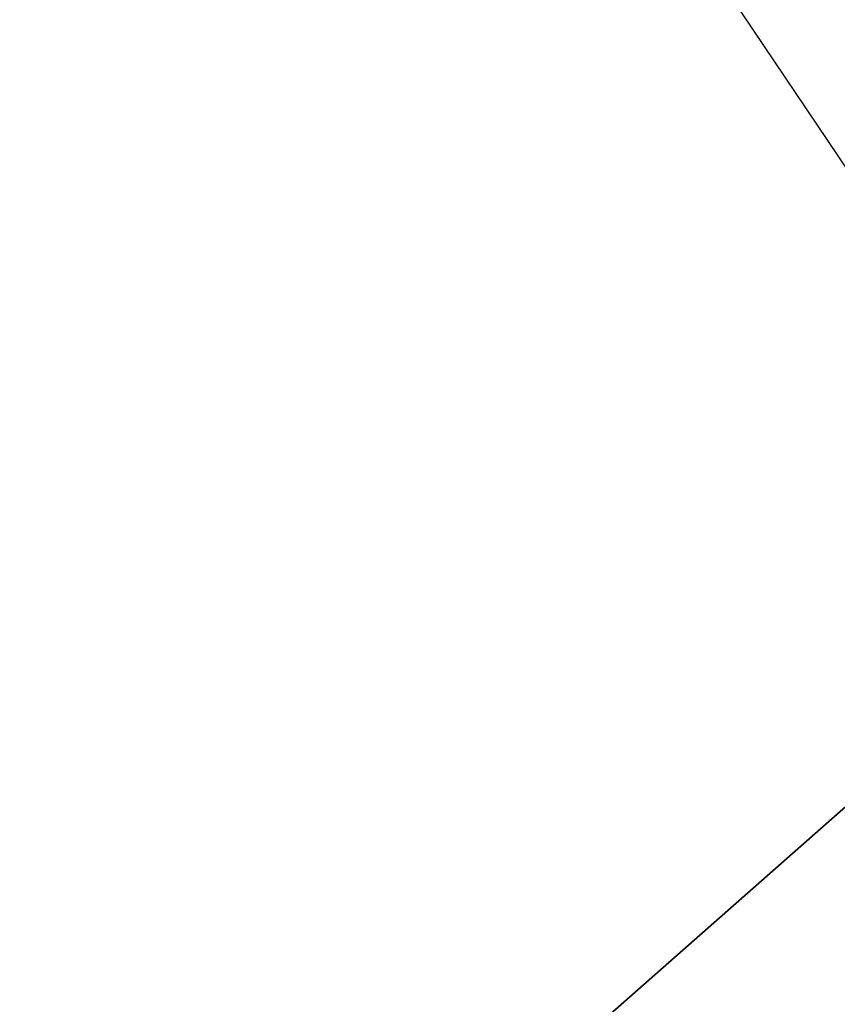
# Model space of a CAD drawing. Extents: x 0 to 457, y -4 to 453.
# Tile 146 of 256: x 129.56533 to 129.5738, y 127.13735 to 127.14757. Entities that reach past the tile are written whole.
import ezdxf

# ---------------------------------------------------------------- set-up
doc = ezdxf.new("R2010")
doc.units = 0
doc.layers.get('0').update_dxf_attribs({"color": 13, "linetype": 'CONTINUOUS'})

# ---------------------------------------------------------------- blocks, each defined once
blk = doc.blocks.new('GROUP_16')
for p, q in [((46.969919, 60.832763, 74.258784), (48.922987, 66.626178, 69.284271)), ((46.792033, 60.305098, 73.41822), (48.695822, 65.952335, 68.567031)), ((47.818979, 63.351342, 9.578877), (47.005751, 60.939053, 7.581079)), ((47.191253, 61.48931, 6.761443), (46.308837, 58.871786, 5)), ((52.204497, 58.388846, 7.581079), (47.005751, 60.939053, 7.581079))]:
    blk.add_line(p, q)
mesh = blk.add_polyface()
corners = [(47.005751, 60.939053, 7.581079), (41.485278, 64.597401, 9.578877), (41.324106, 62.056829, 7.581079), (47.818979, 63.351342, 9.578877)]
mesh.append_faces([[corners[k] for k in face] for face in [(0, 1, 2), (1, 0, 3)]], dxfattribs={"vtx0": -1})
mesh = blk.add_polyface()
corners = [(50.437676, 55.732577, 5.553068), (47.005751, 60.939053, 7.581079), (45.986626, 57.916008, 5.553068), (52.204497, 58.388846, 7.581079)]
mesh.append_faces([[corners[k] for k in face] for face in [(0, 1, 2), (1, 0, 3)]], dxfattribs={"vtx0": -1})
blk = doc.blocks.new('GROUP_7')
blk.add_blockref('GROUP_16', (0, 0, 40))
blk = doc.blocks.new('COMPONENT_9')
at = {"xscale": 0.4000000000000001, "yscale": 0.4000000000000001, "zscale": 0.4000000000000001}
blk.add_blockref('GROUP_7', (84.478492, 84.054273, 46.93731), dxfattribs=at)
blk = doc.blocks.new('GROUP_2')
at = {"rotation": 150}
blk.add_blockref('COMPONENT_9', (236.548999, 151.905576, 200), dxfattribs=at)

msp = doc.modelspace()

# ---------------------------------------------------------------- block references
msp.add_blockref('GROUP_2', (36.686424, 17.498938, -0.189035))

doc.saveas('drawing.dxf')
